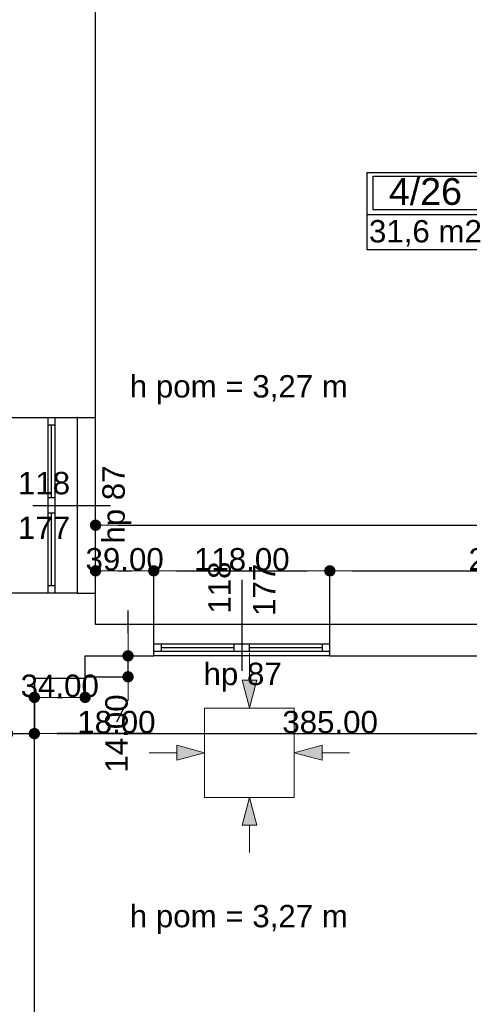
# Model space of a CAD drawing. Header units: millimetres. Extents: x -175445 to -20415, y -559200 to 231527.
# Tile 96 of 256: x -118716 to -115703, y -173328 to -166722. Entities that reach past the tile are written whole.
import ezdxf
from ezdxf.enums import TextEntityAlignment as Align

# ---------------------------------------------------------------- set-up
doc = ezdxf.new("R2010")
doc.units = ezdxf.units.MM
doc.header["$MEASUREMENT"] = 0
for name, color, linetype in [('Linia', 7, 'Continuous'), ('Obiekt', 7, 'Continuous'), ('Okno', 7, 'Continuous'), ('Strefa', 9, 'Continuous'), ('Słup', 7, 'Continuous'), ('Tekst', 7, 'Continuous'), ('Wymiary', 9, 'Continuous'), ('Ściana', 7, 'Continuous')]:
    doc.layers.add(name, color=color, linetype=linetype)
doc.styles.add('Arial', font='txt')
doc.styles.add('Times new roman', font='txt')
doc.dimstyles.new('GENERATED_STYLE__1', dxfattribs={"dimtxt": 150, "dimasz": 152, "dimexe": 0.18, "dimexo": 0, "dimgap": 0.09, "dimtad": 1, "dimtih": 1, "dimtoh": 1, "dimlfac": 0.1, "dimzin": 0, "dimdsep": 46, "dimtxsty": 'Arial', "dimblk": 'ARROWHEAD_11', "dimblk1": 'ARROWHEAD_11', "dimblk2": 'ARROWHEAD_11', "dimcen": 0.09, "dimclrd": 256, "dimclre": 256, "dimclrt": 256, "dimazin": 0, "dimtfac": 1, "dimtdec": 4, "dimtmove": 0, "dimatfit": 3, "dimfxl": 1, "dimtolj": 1, "dimtzin": 0, "dimarcsym": 0})
doc.dimstyles.new('GENERATED_STYLE__2', dxfattribs={"dimtxt": 150, "dimasz": 152, "dimexe": 0.18, "dimexo": 0, "dimgap": 0.09, "dimtad": 1, "dimlfac": 0.1, "dimzin": 0, "dimdsep": 46, "dimtxsty": 'Arial', "dimblk": 'ARROWHEAD_11', "dimblk1": 'ARROWHEAD_11', "dimblk2": 'ARROWHEAD_11', "dimcen": 0.09, "dimclrd": 256, "dimclre": 256, "dimclrt": 256, "dimazin": 0, "dimtfac": 1, "dimtdec": 4, "dimtmove": 0, "dimatfit": 3, "dimfxl": 1, "dimtolj": 1, "dimtzin": 0, "dimarcsym": 0})

# ---------------------------------------------------------------- blocks, each defined once
blk = doc.blocks.new('Narzędzia czyste_4_26_26', base_point=(-115607.8, 27340.8))
at = {"layer": 'Strefa'}
for p, q in [((-116386.8, 27623.7), (-113969.1, 27623.7)), ((-116386.8, 27105.1), (-116386.8, 27623.7)), ((-115607.8, 27623.7), (-115607.8, 27105.1)), ((-113969.1, 27623.7), (-113969.1, 27105.1)), ((-116347.9, 27597.8), (-115646.7, 27597.8)), ((-116347.9, 27371.5), (-116347.9, 27597.8)), ((-115646.7, 27597.8), (-115646.7, 27371.5)), ((-115646.7, 27371.5), (-116347.9, 27371.5)), ((-116386.8, 27340.8), (-113969.1, 27340.8)), ((-113969.1, 27105.1), (-116386.8, 27105.1))]:
    blk.add_line(p, q, dxfattribs=at)
at = {"layer": 'Strefa', "style": 'Arial'}
for tag, height, p in [('ROOM_NUMBER', 180, (-115997.3, 27495.8)), ('ROOM_NAME', 150, (-114788.4, 27469.2)), ('ROOM_CALC_AREA', 150, (-115997.3, 27228.8)), ('floor_f', 150, (-114788.4, 27221.7))]:
    blk.add_attdef(tag, text='', height=height, dxfattribs=at).set_placement(p, align=Align.MIDDLE_CENTER)
blk = doc.blocks.new('ARROWHEAD_11')
at = {"color": 0, "linetype": 'Continuous', "lineweight": 0}
blk.add_line((0, 0), (-1, 0), dxfattribs=at)
at = {"color": 0, "linetype": 'Continuous', "lineweight": 0, "const_width": 0.25, "flags": 128}
blk.add_lwpolyline([(-0.125, 0, 1), (0.125, 0, 1)], format="xyb", close=True, dxfattribs=at)
blk = doc.blocks.new('*D1559')
at = {"layer": 'Defpoints', "color": 0}
for p in [(-117818, -170419.9), (-118208, -170780.6), (-117818, -170780.6)]:
    blk.add_point(p, dxfattribs=at)
at = {"layer": 'Wymiary', "lineweight": -2}
for p, q in [((-118208, -170780.6), (-118208, -170419.7)), ((-118056, -170419.9), (-117970, -170419.9)), ((-117818, -170780.6), (-117818, -170419.7))]:
    blk.add_line(p, q, dxfattribs=at)
at = {"layer": 'Wymiary', "lineweight": -2, "xscale": 152, "yscale": 152, "zscale": 152, "rotation": 180}
blk.add_blockref('ARROWHEAD_11', (-118208, -170419.9), dxfattribs=at)
at = {"layer": 'Wymiary', "lineweight": -2, "xscale": 152, "yscale": 152, "zscale": 152}
blk.add_blockref('ARROWHEAD_11', (-117818, -170419.9), dxfattribs=at)
at = {"layer": 'Wymiary', "lineweight": 13, "insert": (-118013, -170343.2), "char_height": 150, "attachment_point": 5, "style": 'Arial'}
blk.add_mtext('\\A1;39.00', dxfattribs=at)
blk = doc.blocks.new('*D1560')
at = {"layer": 'Defpoints', "color": 0}
for p in [(-116638, -170419.9), (-117818, -170780.6), (-116638, -170780.6)]:
    blk.add_point(p, dxfattribs=at)
at = {"layer": 'Wymiary', "lineweight": -2}
for p, q in [((-117818, -170780.6), (-117818, -170419.7)), ((-117666, -170419.9), (-116790, -170419.9)), ((-116638, -170780.6), (-116638, -170419.7))]:
    blk.add_line(p, q, dxfattribs=at)
at = {"layer": 'Wymiary', "lineweight": -2, "xscale": 152, "yscale": 152, "zscale": 152, "rotation": 180}
blk.add_blockref('ARROWHEAD_11', (-117818, -170419.9), dxfattribs=at)
at = {"layer": 'Wymiary', "lineweight": -2, "xscale": 152, "yscale": 152, "zscale": 152}
blk.add_blockref('ARROWHEAD_11', (-116638, -170419.9), dxfattribs=at)
at = {"layer": 'Wymiary', "lineweight": 13, "insert": (-117228, -170343.2), "char_height": 150, "attachment_point": 5, "style": 'Arial'}
blk.add_mtext('\\A1;118.00', dxfattribs=at)
blk = doc.blocks.new('*D1561')
at = {"layer": 'Defpoints', "color": 0}
for p in [(-114138, -170419.9), (-116638, -170780.6), (-114138, -170780.6)]:
    blk.add_point(p, dxfattribs=at)
at = {"layer": 'Wymiary', "lineweight": -2}
for p, q in [((-116638, -170780.6), (-116638, -170419.7)), ((-116486, -170419.9), (-114290, -170419.9)), ((-114138, -170780.6), (-114138, -170419.7))]:
    blk.add_line(p, q, dxfattribs=at)
at = {"layer": 'Wymiary', "lineweight": -2, "xscale": 152, "yscale": 152, "zscale": 152, "rotation": 180}
blk.add_blockref('ARROWHEAD_11', (-116638, -170419.9), dxfattribs=at)
at = {"layer": 'Wymiary', "lineweight": -2, "xscale": 152, "yscale": 152, "zscale": 152}
blk.add_blockref('ARROWHEAD_11', (-114138, -170419.9), dxfattribs=at)
at = {"layer": 'Wymiary', "lineweight": 13, "insert": (-115388, -170343.2), "char_height": 150, "attachment_point": 5, "style": 'Arial'}
blk.add_mtext('\\A1;250.00', dxfattribs=at)
blk = doc.blocks.new('*D1566')
at = {"layer": 'Defpoints', "color": 0}
for p in [(-111608, -170113.7), (-118208, -170780.6), (-111608, -170780.6)]:
    blk.add_point(p, dxfattribs=at)
at = {"layer": 'Wymiary', "lineweight": -2}
for p, q in [((-118208, -170780.6), (-118208, -170113.5)), ((-118056, -170113.7), (-111760, -170113.7)), ((-111608, -170780.6), (-111608, -170113.5))]:
    blk.add_line(p, q, dxfattribs=at)
at = {"layer": 'Wymiary', "lineweight": -2, "xscale": 152, "yscale": 152, "zscale": 152, "rotation": 180}
blk.add_blockref('ARROWHEAD_11', (-118208, -170113.7), dxfattribs=at)
at = {"layer": 'Wymiary', "lineweight": -2, "xscale": 152, "yscale": 152, "zscale": 152}
blk.add_blockref('ARROWHEAD_11', (-111608, -170113.7), dxfattribs=at)
at = {"layer": 'Wymiary', "lineweight": 13, "insert": (-114908, -170037), "char_height": 150, "attachment_point": 5, "style": 'Arial'}
blk.add_mtext('\\A1;660.00', dxfattribs=at)
blk = doc.blocks.new('*D1601')
at = {"layer": 'Defpoints', "color": 0}
for p in [(-118618, -171140.6), (-118618, -171512), (-118798, -173155.6)]:
    blk.add_point(p, dxfattribs=at)
at = {"layer": 'Wymiary', "lineweight": -2}
for p, q in [((-118618, -171140.6), (-118618, -171512.2)), ((-118950, -171512), (-119102, -171512)), ((-118798, -173155.6), (-118798, -171511.8)), ((-118798, -171512), (-118618, -171512)), ((-118314, -171512), (-118466, -171512)), ((-117822.4, -171512), (-118314, -171512))]:
    blk.add_line(p, q, dxfattribs=at)
at = {"layer": 'Wymiary', "lineweight": -2, "xscale": 152, "yscale": 152, "zscale": 152}
blk.add_blockref('ARROWHEAD_11', (-118798, -171512), dxfattribs=at)
at = {"layer": 'Wymiary', "lineweight": -2, "xscale": 152, "yscale": 152, "zscale": 152, "rotation": 180}
blk.add_blockref('ARROWHEAD_11', (-118618, -171512), dxfattribs=at)
at = {"layer": 'Wymiary', "lineweight": 13, "insert": (-118068.2, -171435.3), "char_height": 150, "attachment_point": 5, "style": 'Arial'}
blk.add_mtext('\\A1;18.00', dxfattribs=at)
blk = doc.blocks.new('*D1602')
at = {"layer": 'Defpoints', "color": 0}
for p in [(-118618, -171140.6), (-114768, -171512), (-114768, -171615.6)]:
    blk.add_point(p, dxfattribs=at)
at = {"layer": 'Wymiary', "lineweight": -2}
for p, q in [((-118618, -171140.6), (-118618, -171512.2)), ((-118466, -171512), (-114920, -171512)), ((-114768, -171615.6), (-114768, -171511.8))]:
    blk.add_line(p, q, dxfattribs=at)
at = {"layer": 'Wymiary', "lineweight": -2, "xscale": 152, "yscale": 152, "zscale": 152, "rotation": 180}
blk.add_blockref('ARROWHEAD_11', (-118618, -171512), dxfattribs=at)
at = {"layer": 'Wymiary', "lineweight": -2, "xscale": 152, "yscale": 152, "zscale": 152}
blk.add_blockref('ARROWHEAD_11', (-114768, -171512), dxfattribs=at)
at = {"layer": 'Wymiary', "lineweight": 13, "insert": (-116636.1, -171435.3), "char_height": 150, "attachment_point": 5, "style": 'Arial'}
blk.add_mtext('\\A1;385.00', dxfattribs=at)
blk = doc.blocks.new('*D1606')
at = {"layer": 'Defpoints', "color": 0}
for p in [(-118618, -171140.6), (-118278, -171130.6), (-118278, -171268.7)]:
    blk.add_point(p, dxfattribs=at)
at = {"layer": 'Wymiary', "lineweight": -2}
for p, q in [((-118618, -171140.6), (-118618, -171268.9)), ((-118278, -171130.6), (-118278, -171268.9)), ((-118466, -171268.7), (-118430, -171268.7))]:
    blk.add_line(p, q, dxfattribs=at)
at = {"layer": 'Wymiary', "lineweight": -2, "xscale": 152, "yscale": 152, "zscale": 152, "rotation": 180}
blk.add_blockref('ARROWHEAD_11', (-118618, -171268.7), dxfattribs=at)
at = {"layer": 'Wymiary', "lineweight": -2, "xscale": 152, "yscale": 152, "zscale": 152}
blk.add_blockref('ARROWHEAD_11', (-118278, -171268.7), dxfattribs=at)
at = {"layer": 'Wymiary', "lineweight": 13, "insert": (-118448, -171192), "char_height": 150, "attachment_point": 5, "style": 'Arial'}
blk.add_mtext('\\A1;34.00', dxfattribs=at)
blk = doc.blocks.new('*D1607')
at = {"layer": 'Defpoints', "color": 0}
for p in [(-118278, -170990.6), (-117990.3, -170990.6), (-118278, -171130.6)]:
    blk.add_point(p, dxfattribs=at)
at = {"layer": 'Wymiary', "lineweight": -2}
for p, q in [((-117990.3, -170838.6), (-117990.3, -170686.6)), ((-118278, -170990.6), (-117990.1, -170990.6)), ((-117990.3, -171130.6), (-117990.3, -170990.6)), ((-118278, -171130.6), (-117990.1, -171130.6)), ((-117990.3, -171282.6), (-118067, -171434.6))]:
    blk.add_line(p, q, dxfattribs=at)
at = {"layer": 'Wymiary', "lineweight": -2, "xscale": 152, "yscale": 152, "zscale": 152}
for p, rotation in [((-117990.3, -170990.6), 270), ((-117990.3, -171130.6), 90)]:
    blk.add_blockref('ARROWHEAD_11', p, dxfattribs=dict(at, rotation=rotation))
at = {"layer": 'Wymiary', "lineweight": 13, "insert": (-118067, -171511.3), "char_height": 150, "attachment_point": 5, "rotation": 90, "style": 'Arial'}
blk.add_mtext('\\A1;14.00', dxfattribs=at)

msp = doc.modelspace()

# ---------------------------------------------------------------- hatches: boundary and pattern name
at = {"layer": 'Linia', "linetype": 'Continuous', "lineweight": 13}
for points in [[(-117176.374, -171339.99), (-117126.126, -171153.455), (-117226.125, -171153.321)], [(-117477.575, -171639.99), (-117664.177, -171589.99), (-117664.177, -171689.99)], [(-116876.775, -171639.99), (-116690.172, -171689.99), (-116690.172, -171589.99)], [(-117176.374, -171939.99), (-117226.125, -172126.659), (-117126.126, -172126.525)]]:
    msp.add_hatch(color=253, dxfattribs=at).paths.add_polyline_path(points)

# ---------------------------------------------------------------- linework, layer by layer
at = {"layer": 'Linia', "color": 253, "lineweight": 13}
for p, q in [((-117175.88, -170969.615), (-117176.125, -171153.388)), ((-117176.374, -171339.99), (-117226.125, -171153.321)), ((-117226.125, -171153.321), (-117126.126, -171153.455)), ((-117176.374, -171339.99), (-117126.126, -171153.455)), ((-116876.775, -171340.39), (-117476.775, -171340.39)), ((-117476.775, -171340.39), (-117476.775, -171939.59)), ((-116876.775, -171939.59), (-116876.775, -171340.39)), ((-117847.95, -171639.99), (-117664.177, -171639.99)), ((-117477.575, -171639.99), (-117664.177, -171589.99)), ((-117664.177, -171689.99), (-117664.177, -171589.99)), ((-117477.575, -171639.99), (-117664.177, -171689.99)), ((-116876.775, -171639.99), (-116690.172, -171589.99)), ((-116876.775, -171639.99), (-116690.172, -171689.99)), ((-116690.172, -171589.99), (-116690.172, -171689.99)), ((-116506.4, -171639.99), (-116690.172, -171639.99)), ((-117476.775, -171940.39), (-116876.775, -171940.39)), ((-117176.374, -171939.99), (-117226.125, -172126.659)), ((-117176.374, -171939.99), (-117126.126, -172126.525)), ((-117126.126, -172126.525), (-117226.125, -172126.659)), ((-117175.88, -172310.364), (-117176.125, -172126.592))]:
    msp.add_line(p, q, dxfattribs=at)
at = {"layer": 'Obiekt', "color": 253}
for p, q in [((-118628.019, -169980.636), (-118108.019, -169980.636)), ((-117228.019, -170480.636), (-117228.019, -171090.636))]:
    msp.add_line(p, q, dxfattribs=at)
at = {"layer": 'Okno', "color": 253}
for p, q in [((-118528.019, -169390.636), (-118528.019, -169440.636)), ((-118478.019, -169440.636), (-118478.019, -169390.636)), ((-118328.019, -170570.636), (-118328.019, -169390.636)), ((-118208.019, -170570.636), (-118208.019, -169390.636)), ((-118528.019, -169440.636), (-118478.019, -169440.636)), ((-118528.019, -169440.636), (-118528.019, -169930.636)), ((-118503.019, -169930.636), (-118503.019, -169440.636)), ((-118478.019, -169930.636), (-118478.019, -169440.636)), ((-118478.019, -169930.636), (-118528.019, -169930.636)), ((-118528.019, -169930.636), (-118528.019, -169980.636)), ((-118528.019, -169980.636), (-118528.019, -170030.636)), ((-118478.019, -169980.636), (-118478.019, -169930.636)), ((-118478.019, -170030.636), (-118478.019, -169980.636)), ((-118528.019, -170030.636), (-118478.019, -170030.636)), ((-118528.019, -170030.636), (-118528.019, -170520.636)), ((-118503.019, -170520.636), (-118503.019, -170030.636)), ((-118478.019, -170520.636), (-118478.019, -170030.636)), ((-118478.019, -170520.636), (-118528.019, -170520.636)), ((-118528.019, -170520.636), (-118528.019, -170570.636)), ((-118478.019, -170570.636), (-118478.019, -170520.636)), ((-116638.019, -170780.636), (-117818.019, -170780.636)), ((-117818.019, -170910.636), (-117768.019, -170910.636)), ((-117818.019, -170960.636), (-117818.019, -170910.636)), ((-117768.019, -170910.636), (-117768.019, -170960.636)), ((-117768.019, -170910.636), (-117278.019, -170910.636)), ((-117278.019, -170960.636), (-117278.019, -170910.636)), ((-117278.019, -170910.636), (-117228.019, -170910.636)), ((-117228.019, -170910.636), (-117178.019, -170910.636)), ((-117178.019, -170910.636), (-117178.019, -170960.636)), ((-117178.019, -170910.636), (-116688.019, -170910.636)), ((-116688.019, -170960.636), (-116688.019, -170910.636)), ((-116688.019, -170910.636), (-116638.019, -170910.636)), ((-116638.019, -170960.636), (-116638.019, -170910.636)), ((-117768.019, -170960.636), (-117818.019, -170960.636)), ((-117278.019, -170935.636), (-117768.019, -170935.636)), ((-117278.019, -170960.636), (-117768.019, -170960.636)), ((-117228.019, -170960.636), (-117278.019, -170960.636)), ((-117178.019, -170960.636), (-117228.019, -170960.636)), ((-116688.019, -170935.636), (-117178.019, -170935.636)), ((-116688.019, -170960.636), (-117178.019, -170960.636)), ((-116638.019, -170960.636), (-116688.019, -170960.636)), ((-116638.019, -170990.636), (-117818.019, -170990.636))]:
    msp.add_line(p, q, dxfattribs=at)
at = {"layer": 'Słup', "color": 253}
for p, q in [((-118278.019, -171130.636), (-118278.019, -170990.636)), ((-118618.019, -171140.636), (-118278.019, -171140.636)), ((-118278.019, -171140.636), (-118278.019, -171130.636))]:
    msp.add_line(p, q, dxfattribs=at)
at = {"layer": 'Ściana', "color": 253}
for p, q in [((-118328.019, -169390.636), (-118208.019, -169390.636)), ((-118328.019, -170570.636), (-118208.019, -170570.636)), ((-117818.019, -170910.636), (-117818.019, -170780.636)), ((-116638.019, -170910.636), (-116638.019, -170780.636)), ((-117818.019, -170960.636), (-117818.019, -170910.636)), ((-116638.019, -170960.636), (-116638.019, -170910.636)), ((-117818.019, -170990.636), (-117818.019, -170960.636)), ((-116638.019, -170990.636), (-116638.019, -170960.636))]:
    msp.add_line(p, q, dxfattribs=at)
at = {"layer": 'Ściana', "color": 253, "flags": 128}
for points in [[(-118208.019, -169390.636), (-118208.019, -165960.636)], [(-118818.019, -169390.636), (-118328.019, -169390.636)], [(-118328.019, -170570.636), (-118798.019, -170570.636)], [(-118208.019, -170780.636), (-118208.019, -170570.636)], [(-117818.019, -170780.636), (-118208.019, -170780.636)], [(-114768.019, -170780.636), (-116638.019, -170780.636)], [(-118278.019, -170990.636), (-117818.019, -170990.636)], [(-116638.019, -170990.636), (-114768.019, -170990.636)], [(-118618.019, -173980.636), (-118618.019, -171140.636)]]:
    msp.add_lwpolyline(points, dxfattribs=at)
at = {"layer": 'Ściana', "color": 253}
for p in [(-118328.019, -169390.636), (-118328.019, -170570.636)]:
    msp.add_point(p, dxfattribs=at)

# ---------------------------------------------------------------- block references
at = {"layer": 'Strefa', "color": 253}
ref = msp.add_blockref('Narzędzia czyste_4_26_26', (-115607.789, -168029.133), dxfattribs=at)
ref.add_attrib('ROOM_NAME', 'Narzędzia czyste', dxfattribs={"color": 7, "height": 150, "style": 'Arial'}).set_placement((-114788.425, -167900.733), align=Align.MIDDLE_CENTER)
ref.add_attrib('ROOM_NUMBER', '4/26', dxfattribs={"color": 7, "height": 180, "style": 'Arial'}).set_placement((-115997.309, -167874.186), align=Align.MIDDLE_CENTER)
ref.add_attrib('ROOM_CALC_AREA', '31,6 m2', dxfattribs={"color": 7, "height": 150, "style": 'Arial'}).set_placement((-115997.309, -168141.187), align=Align.MIDDLE_CENTER)
ref.add_attrib('floor_f', 'płytki ceram.', dxfattribs={"color": 7, "height": 150, "style": 'Arial'}).set_placement((-114788.425, -168148.233), align=Align.MIDDLE_CENTER)

# ---------------------------------------------------------------- texts
at = {"layer": 'Obiekt', "color": 253, "char_height": 150, "attachment_point": 7, "rotation": 90, "style": 'Arial'}
for s, insert in [('\\A1;{\\fArial|b0|i0|c238|p38;hp 87}', (-117967.185, -170237.093)), ('\\A1;{\\fArial|b0|i0|c238|p38;118}', (-117300.55, -170707.036)), ('\\A1;{\\fArial|b0|i0|c238|p38;177}', (-117003.019, -170722.122))]:
    msp.add_mtext(s, dxfattribs=dict(at, insert=insert))
at = {"layer": 'Obiekt', "color": 253, "char_height": 150, "attachment_point": 7, "style": 'Arial'}
for s, insert in [('\\A1;{\\fArial|b0|i0|c238|p38;118}', (-118728.019, -169908.104)), ('\\A1;{\\fArial|b0|i0|c238|p38;177}', (-118728.019, -170205.636)), ('\\A1;{\\fArial|b0|i0|c238|p38;hp 87}', (-117484.476, -171231.47))]:
    msp.add_mtext(s, dxfattribs=dict(at, insert=insert))
at = {"layer": 'Tekst', "color": 253, "char_height": 150, "attachment_point": 2, "style": 'Times new roman'}
for insert in [(-117247.941, -169106.616), (-117247.941, -172661.361)]:
    msp.add_mtext('\\A1;{\\fArial|b0|i0|c0|p38;h pom = 3,27 m}', dxfattribs=dict(at, insert=insert))

# ---------------------------------------------------------------- dimensions: what is measured, and where the dimension line sits
at = {"layer": 'Wymiary', "color": 8, "lineweight": 13}
for base, p1, p2, picture, middle in [((-111608.019, -170113.706), (-118208.019, -170780.636), (-111608.019, -170780.636), '*D1566', (-114908.019, -170113.706)), ((-117818.019, -170419.892), (-118208.019, -170780.636), (-117818.019, -170780.636), '*D1559', (-118013.019, -170419.892)), ((-116638.019, -170419.892), (-117818.019, -170780.636), (-116638.019, -170780.636), '*D1560', (-117228.019, -170419.892)), ((-114138.019, -170419.892), (-116638.019, -170780.636), (-114138.019, -170780.636), '*D1561', (-115388.019, -170419.892)), ((-118278.019, -171268.69), (-118618.019, -171140.636), (-118278.019, -171130.636), '*D1606', (-118448.019, -171268.69)), ((-118618.019, -171512.005), (-118798.019, -173155.636), (-118618.019, -171140.636), '*D1601', (-118068.158, -171512.005)), ((-114768.019, -171512.005), (-118618.019, -171140.636), (-114768.019, -171615.636), '*D1602', (-116636.104, -171512.005))]:
    dim = msp.add_linear_dim(base=base, p1=p1, p2=p2, dimstyle='GENERATED_STYLE__1', dxfattribs=at)
    dim.commit()
    dim.dimension.update_dxf_attribs({"geometry": picture, "text_midpoint": middle, "dimtype": 160})
dim = msp.add_linear_dim(base=(-117990.276, -170990.636), p1=(-118278.019, -171130.636), p2=(-118278.019, -170990.636), angle=90, dimstyle='GENERATED_STYLE__2', dxfattribs=at)
dim.commit()
dim.dimension.update_dxf_attribs({"geometry": '*D1607', "text_midpoint": (-118066.952, -171511.312), "dimtype": 160, "text_rotation": 90})

doc.saveas('drawing.dxf')
